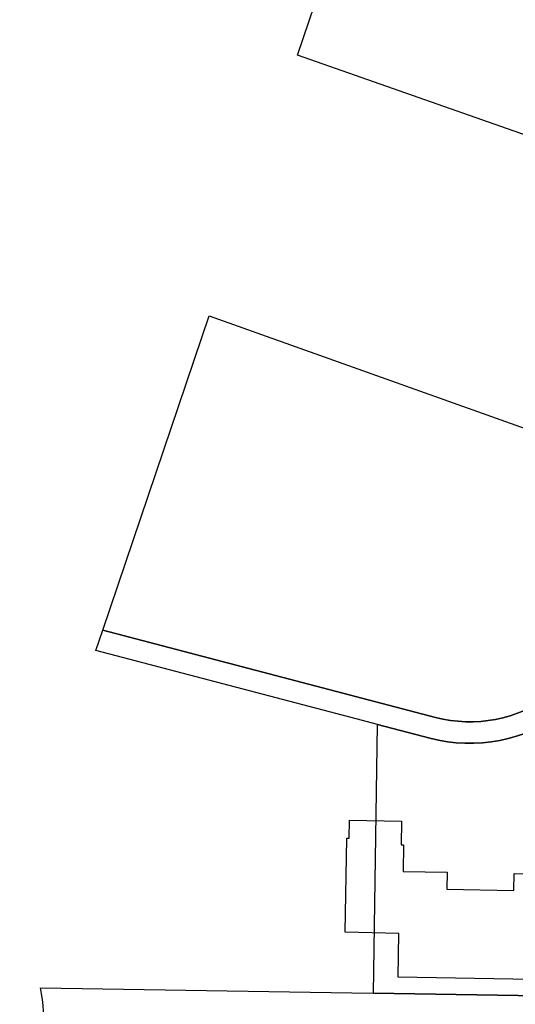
# Model space of a CAD drawing. Extents: x 3509830 to 3510598, y 5283390 to 5283721.
# Tile 4 of 13: x 3509877 to 3509928, y 5283494 to 5283595. Entities that reach past the tile are written whole.
import ezdxf

# ---------------------------------------------------------------- set-up
doc = ezdxf.new("R2010")
doc.units = 0
doc.layers.add('FLURSTUECK', color=7, linetype='CONTINUOUS')
doc.layers.add('UNTERIRDISCHES-GEBAEUDE', color=7, linetype='CONTINUOUS')

msp = doc.modelspace()

# ---------------------------------------------------------------- linework, layer by layer
at = {"layer": 'FLURSTUECK'}
msp.add_lwpolyline([(3509905.625, 5283591.245), (3509915.07, 5283619.088), (3509959.906, 5283603.379), (3509955.47, 5283590.55), (3509944.267, 5283594.714), (3509938.882, 5283579.594), (3509905.625, 5283591.245)], close=True, dxfattribs=at)
for points in [[(3509885.69, 5283532.475), (3509896.589, 5283564.607), (3509929.383, 5283552.926), (3509949.166, 5283545.88), (3509948.898, 5283528.449), (3509942.355, 5283528.948, 0.180453), (3509931.542, 5283525.826, -0.227425), (3509919.737, 5283523.547), (3509885.69, 5283532.475)], [(3509913.386, 5283495.333), (3509913.808, 5283522.827), (3509919.179, 5283521.419, 0.227419), (3509932.852, 5283524.059, -0.180442), (3509942.187, 5283526.754), (3509948.864, 5283526.245), (3509948.382, 5283494.805), (3509947.224, 5283494.784), (3509913.386, 5283495.333)]]:
    msp.add_lwpolyline(points, format="xyb", close=True, dxfattribs=at)
for points in [[(3509877.191, 5283486.849, 0.246031), (3509879.303, 5283495.885), (3509911.186, 5283495.368), (3509913.386, 5283495.333), (3509947.224, 5283494.784), (3509948.382, 5283494.805), (3509950.583, 5283494.846), (3509955.835, 5283494.936), (3509964.831, 5283495.72), (3509973.544, 5283497.099), (3509982.14, 5283499.078), (3509990.579, 5283501.648), (3509998.819, 5283504.796, 0.092206), (3510010.217, 5283512.317, 0.033582), (3510013.582, 5283516.029, -0.166338), (3510010.883, 5283521.914, -0.126658), (3510011.637, 5283526.843, -0.056041), (3510012.739, 5283528.787, -0.150691), (3510017.452, 5283532.326, -0.107205), (3510021.655, 5283532.881), (3510028.336, 5283551.917)], [(3509932.852, 5283524.059, -0.227419), (3509919.179, 5283521.419), (3509913.808, 5283522.827), (3509911.617, 5283523.402), (3509884.982, 5283530.386), (3509885.69, 5283532.475), (3509885.69, 5283532.475), (3509919.737, 5283523.547, 0.227425), (3509931.542, 5283525.826, -0.180453)]]:
    msp.add_lwpolyline(points, format="xyb", dxfattribs=at)
at = {"layer": 'UNTERIRDISCHES-GEBAEUDE'}
msp.add_lwpolyline([(3509945.262, 5283496.485), (3509915.934, 5283496.984), (3509916.003, 5283501.446), (3509916.003, 5283501.446), (3509910.509, 5283501.586), (3509910.674, 5283511.202), (3509910.894, 5283511.198), (3509910.948, 5283513.031), (3509916.262, 5283512.942), (3509916.222, 5283510.525), (3509916.462, 5283510.521), (3509916.435, 5283507.786), (3509920.93, 5283507.708), (3509920.914, 5283505.969), (3509927.762, 5283505.847), (3509927.782, 5283507.59), (3509930.719, 5283507.539)], dxfattribs=at)

doc.saveas('drawing.dxf')
